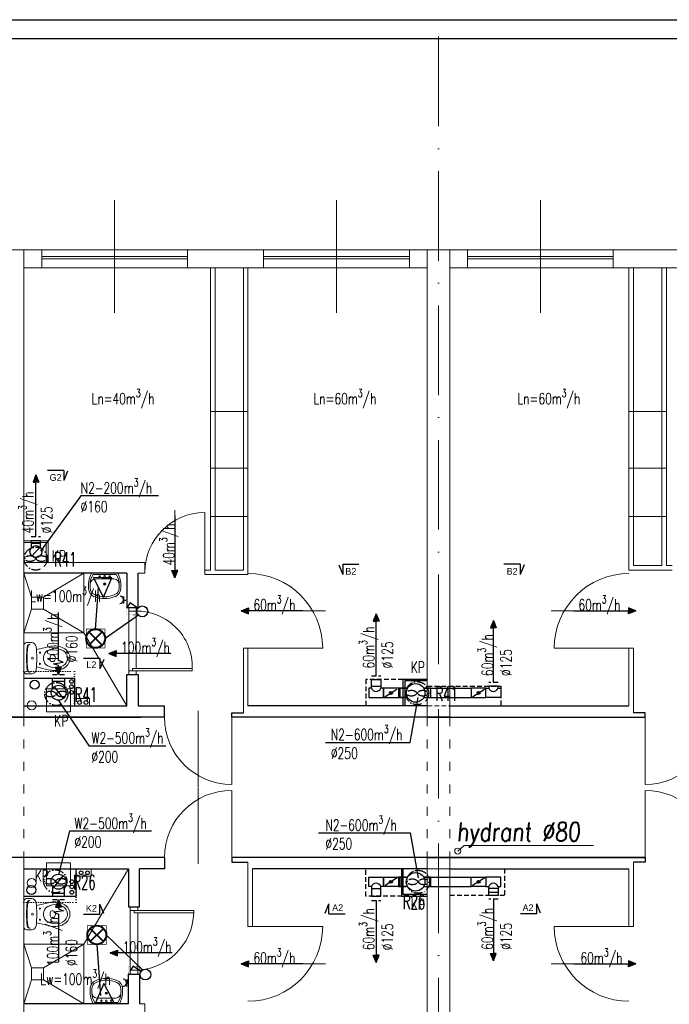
# Model space of a CAD drawing. Header units: millimetres. Extents: x -6513 to 30474, y -6915 to 65597.
# Tile 155 of 256: x 660 to 1530, y 19487 to 20806. Entities that reach past the tile are written whole.
import ezdxf
from ezdxf.enums import TextEntityAlignment as Align

# ---------------------------------------------------------------- set-up
doc = ezdxf.new("R2010")
doc.units = ezdxf.units.MM
for name, pattern in [('ACAD_ISO03W100', [30, 12, -18]), ('ACAD_ISO10W100', [18, 12, -3, 0, -3]), ('DASHED', [19.05, 12.7, -6.35]), ('DOT', [6.35, 0, -6.35])]:
    doc.linetypes.add(name, pattern=pattern)
doc.layers.get('0').update_dxf_attribs({"color": 8})
for name, color, linetype in [('A200_General07', 8, 'Continuous'), ('A200_General08', 8, 'Continuous'), ('A270_text04', 8, 'Continuous'), ('A_obudowy', 8, 'Continuous'), ('DB_inst_pomocn', 8, 'Continuous'), ('DB_WM_nawiew-opis', 8, 'Continuous')]:
    doc.layers.add(name, color=color, linetype=linetype)
for name, color, linetype, lineweight in [('A_cienka', 8, 'Continuous', 5), ('A_linia przekroj', 8, 'Continuous', 25), ('A_osie', 8, 'ACAD_ISO10W100', 5), ('A_przerywana', 8, 'ACAD_ISO03W100', 5), ('A_widok', 8, 'Continuous', 13), ('cieńkie', 8, 'Continuous', 9), ('DB-WM-nawiew-opis', 8, 'Continuous', 25), ('DB-WM-nawiew-opis-odnośnik', 8, 'Continuous', 30), ('DB-WM-wywiew-opis', 8, 'Continuous', 25), ('DB-WM-wywiew-opis-odnośnik', 8, 'Continuous', 30), ('DB_WM_nawiew', 8, 'Continuous', 30), ('DB_WM_wywiew', 8, 'Continuous', 30), ('DB_WM_ścianka nowa', 8, 'Continuous', 25), ('E_gniazda wtykowe', 1, 'Continuous', 30), ('E_oświetlenie', 1, 'Continuous', 30), ('E_technologia', 1, 'ACAD_ISO10W100', 30), ('noew ściany archwig', 8, 'Continuous', 9), ('R-TABELKA', 8, 'Continuous', 25), ('snitarne archwig nowe', 8, 'Continuous', 9), ('Stolarka ARCHWIG', 8, 'Continuous', 5), ('widokowe ARCHWIG', 8, 'Continuous', 5), ('wyburzenia', 8, 'DOT', 20), ('Ściany ARCHWIG', 8, 'Continuous', 30)]:
    doc.layers.add(name, color=color, linetype=linetype, lineweight=lineweight)
doc.styles.add('BRH', font='txt')
doc.styles.add('ROMANSS', font='romans.shx', dxfattribs={"width": 0.8, "oblique": 5})
doc.styles.add('SIMPLEXD', font='SIMPLEX.SHX', dxfattribs={"width": 0.6})
doc.styles.get("Standard").update_dxf_attribs({"font": 'txt.shx', "width": 0.9})

# ---------------------------------------------------------------- blocks, each defined once
blk = doc.blocks.new('drzwi schem')
at = {"color": 252}
blk.add_line((0, 0), (0, 1), dxfattribs=at)
at = {"color": 252, "ltscale": 10}
blk.add_line((0.5, -0.093), (0.5, 1.04), dxfattribs=at)
at = {"color": 252}
blk.add_arc((0, 0), 1, 0, 90, dxfattribs=at)
blk = doc.blocks.new('klop oli 2')
at = {"layer": 'snitarne archwig nowe', "color": 252}
for p, q in [((0, 17.2), (0, 0)), ((3.8, 20.9), (10.5, 20.9)), ((0, -17.2), (0, 0)), ((3.8, 0), (3.8, 1)), ((3.8, 0), (3.8, -1)), ((38.9, 4.5), (37, 4.5)), ((38.9, -4.5), (37, -4.5)), ((3.8, -20.9), (10.5, -20.9))]:
    blk.add_line(p, q, dxfattribs=at)
for centre, radius in [((11.5, 0), 1.27), ((11.5, 0), 1.27), ((21.6, 7.5), 0.706), ((21.6, -7.5), 0.706)]:
    blk.add_circle(centre, radius, dxfattribs=at)
for centre, radius, start, end in [((3.8, 17.2), 3.76, 90, 180), ((144.9, 0), 141.2, 173.7281, 180), ((144.9, 0), 140.5, 173.6694, 180), ((8.4, 15), 3.76, 90, 173.7281), ((9, 15.1), 3.76, 100.2428, 173.7859), ((10.5, 14.9), 6.02, 6.7931, 90), ((-114.7, 0), 132.1, 0, 6.7931), ((80, -215.2), 235.3, 101.5744, 105.544), ((44.8, -39.8), 56.5, 94.3794, 102.2907), ((41.4, -8), 24.5, 51.2869, 92.3028), ((144.9, 0), 141.2, 180, 186.2719), ((144.9, 0), 140.5, 180, 186.3306), ((-114.7, 0), 132.1, 353.2069, 0), ((43.3, 0), 16.9, 173.7581, 180), ((43.3, 0), 16.9, 180, 186.2419), ((37.3, 0.7), 10.9, 117.4027, 173.7581), ((43.1, -10.6), 23.5, 101.6195, 117.4027), ((63.6, 0), 28.2, 173.3508, 180), ((63.6, 0), 28.2, 180, 186.6492), ((37, 3.1), 1.41, 90, 173.3508), ((42.4, -7.4), 20.3, 60.8839, 101.6195), ((38.9, 1.7), 2.82, 36.8699, 90), ((36.6, 0), 5.65, 0, 36.8699), ((36.6, 0), 5.65, 323.1301, 0), ((46.6, 0), 11.8, 0, 60.8839), ((46.6, 0), 11.8, 299.1161, 0), ((46.6, 0), 15.1, 0, 47.5638), ((46.6, 0), 15.1, 312.4362, 0), ((80, 215.2), 235.3, 254.456, 258.4256), ((37.3, -0.7), 10.9, 186.2419, 242.5973), ((43.1, 10.6), 23.5, 242.5973, 258.3805), ((37, -3.1), 1.41, 186.6492, 270), ((42.4, 7.4), 20.3, 258.3805, 299.1161), ((38.9, -1.7), 2.82, 270, 323.1301), ((41.4, 8), 24.5, 267.6972, 308.7131), ((3.8, -17.2), 3.76, 180, 270), ((8.4, -15), 3.76, 186.2719, 270), ((9, -15.1), 3.76, 186.2141, 259.7572), ((10.5, -14.9), 6.02, 270, 353.2069), ((44.8, 39.8), 56.5, 257.7093, 265.6206)]:
    blk.add_arc(centre, radius, start, end, dxfattribs=at)
blk = doc.blocks.new('umywalka oli2')
at = {"layer": 'snitarne archwig nowe', "color": 252}
for p, q in [((0, 17.6), (0, 0)), ((2, 15.4), (2, 0)), ((20.9, 21.6), (13.7, 21.6)), ((0, 0), (0, -17.6)), ((2, 0), (2, -15.4)), ((7.9, 0), (7.9, 10.8)), ((7.9, -10.8), (7.9, 0)), ((13.7, -21.6), (20.9, -21.6))]:
    blk.add_line(p, q, dxfattribs=at)
for centre, radius in [((4.1, 0), 1.11), ((4.5, 6.6), 0.994), ((14.5, 0), 1.48), ((14.5, 0), 0.946), ((4.5, -6.6), 0.994)]:
    blk.add_circle(centre, radius, dxfattribs=at)
for centre, radius, start, end in [((15.6, -9.9), 31.5, 93.3155, 119.5931), ((14.2, -1.1), 20.5, 88.5847, 126.5008), ((15.3, 12), 7.48, 91.7023, 188.8292), ((17.3, -1.9), 21.5, 82.9063, 97.0937), ((20.4, 10.2), 9.2, 23.1986, 92.7468), ((20.2, 9.5), 12.2, 20.9395, 86.4287), ((-1.2, 0), 33.1, 360, 24.6987), ((-3.2, 0), 37.4, 360, 21.6896), ((-1.2, 0), 33.1, 335.3013, 0), ((-3.2, 0), 37.4, 338.3104, 0), ((15.3, -12), 7.48, 171.1708, 268.2977), ((15.6, 9.9), 31.5, 240.4069, 266.6845), ((14.2, 1.1), 20.5, 233.4992, 271.4153), ((17.3, 1.9), 21.5, 262.9063, 277.0937), ((20.4, -10.2), 9.2, 267.2532, 336.8014), ((20.2, -9.5), 12.2, 273.5713, 339.0605)]:
    blk.add_arc(centre, radius, start, end, dxfattribs=at)
blk = doc.blocks.new('A$C2355049C')
at = {"layer": 'DB-WM-nawiew-opis-odnośnik'}
h = blk.add_hatch(color=256, dxfattribs=at)
h.paths.add_polyline_path([(0, -9.8), (3.9, -9.8), (0, 0)])
h.paths.add_polyline_path([(0, 0), (-3.9, -9.8), (0, -9.8)])
at = {"layer": 'DB-WM-nawiew-opis-odnośnik', "flags": 128}
for points in [[(0, 0), (-3.9, -9.8), (0, -9.8)], [(0, -82.9), (0, 0)], [(0, 0), (3.9, -9.8), (0, -9.8)]]:
    blk.add_lwpolyline(points, dxfattribs=at)
blk = doc.blocks.new('A$C620C4C60')
at = {"layer": 'DB-WM-wywiew-opis-odnośnik'}
h = blk.add_hatch(color=256, dxfattribs=at)
h.paths.add_polyline_path([(0, 0), (9.8, 3.9), (9.8, 0)])
h.paths.add_polyline_path([(9.8, 0), (9.8, -3.9), (0, 0)])
at = {"layer": 'DB-WM-wywiew-opis-odnośnik', "flags": 128}
for points in [[(0, 0), (9.8, 3.9), (9.8, 0)], [(0, 0), (12.1, 0)], [(0, 0), (9.8, -3.9), (9.8, 0)], [(12.1, 0), (14.4, -6.5), (16.6, 6.4), (18.9, 0)], [(18.9, 0), (82.9, 0)]]:
    blk.add_lwpolyline(points, dxfattribs=at)
blk = doc.blocks.new('Sect Mk right')
at = {"layer": 'A200_General07', "color": 1}
for p, q in [((0, 6.01), (0, -0.21)), ((0, 6.01), (3.92, 6.01)), ((0.29, 7.48), (3.92, 6.01))]:
    blk.add_line(p, q, dxfattribs=at)
at = {"layer": 'A270_text04', "color": 0, "style": 'BRH'}
blk.add_attdef('-', text='', height=4.51, dxfattribs=at).set_placement((1.77, 1.49), align=Align.MIDDLE)
blk = doc.blocks.new('raster')
at = {"layer": 'E_oświetlenie', "lineweight": 40}
for p, q in [((-21.2, 21.2), (21.2, -21.2)), ((21.2, 21.2), (-21.2, -21.2))]:
    blk.add_line(p, q, dxfattribs=at)
at = {"layer": 'E_oświetlenie', "const_width": 2}
blk.add_lwpolyline([(-30, -30), (30, -30), (30, 30), (-30, 30)], close=True, dxfattribs=at)
at = {"layer": 'E_oświetlenie', "lineweight": 40}
blk.add_circle((0, 0), 30, dxfattribs=at)
blk = doc.blocks.new('gw1')
at = {"layer": 'E_gniazda wtykowe'}
for p, q in [((99083.8, 55839.3), (99080.1, 55839.3)), ((99083.8, 55833.1), (99083.8, 55845.4))]:
    blk.add_line(p, q, dxfattribs=at)
blk.add_arc((99089.8, 55839), 6.04, 87.7958, 267.7958, dxfattribs=at)

msp = doc.modelspace()

# ---------------------------------------------------------------- hatches: boundary and pattern name
at = {"layer": 'DB_WM_nawiew'}
h = msp.add_hatch(color=256, dxfattribs=at)
edge = h.paths.add_edge_path()
edge.add_arc((1156.948, 19904.132), 2, 0, 360)
h = msp.add_hatch(color=256, dxfattribs=at)
edge = h.paths.add_edge_path()
edge.add_arc((1274.159, 19904.132), 2, 0, 360)
h = msp.add_hatch(color=256, dxfattribs=at)
edge = h.paths.add_edge_path()
edge.add_arc((1156.948, 19651.068), 2, 0, 360)
h = msp.add_hatch(color=256, dxfattribs=at)
edge = h.paths.add_edge_path()
edge.add_arc((1274.159, 19651.068), 2, 0, 360)

# ---------------------------------------------------------------- linework, layer by layer
at = {"layer": 'A_cienka', "ltscale": 10}
for p, q in [((787.054, 20413.178), (787.054, 20563.975)), ((1084.054, 20413.178), (1084.054, 20563.975)), ((1357.054, 20413.178), (1357.054, 20563.975))]:
    msp.add_line(p, q, dxfattribs=at)
at = {"layer": 'A_cienka'}
for p, q in [((-2776.446, 20497.577), (2360.554, 20497.577)), ((-2776.446, 20497.577), (4647.554, 20497.577)), ((884.554, 20488.577), (689.554, 20488.577)), ((884.554, 20485.577), (689.554, 20485.577)), ((986.554, 20488.577), (1181.554, 20488.577)), ((986.554, 20485.577), (1181.554, 20485.577)), ((1454.554, 20488.577), (1259.554, 20488.577)), ((1454.554, 20485.577), (1259.554, 20485.577)), ((665.554, 20473.577), (1205.554, 20473.577)), ((1235.554, 20473.577), (1775.554, 20473.577)), ((965.554, 20281.172), (915.554, 20281.172)), ((1475.554, 20281.172), (1525.554, 20281.172)), ((965.554, 20205.091), (915.554, 20205.091)), ((1475.554, 20205.091), (1525.554, 20205.091)), ((965.554, 20140.281), (915.554, 20140.281)), ((1475.554, 20140.281), (1525.554, 20140.281)), ((1254.981, 19699.786), (1246.324, 19692.244)), ((1427.892, 19699.544), (1254.981, 19699.786))]:
    msp.add_line(p, q, dxfattribs=at)
msp.add_circle((1246.324, 19692.244), 4, dxfattribs=at)
at = {"layer": 'A_linia przekroj'}
for p, q in [((853.768, 19871.577), (853.768, 19886.577)), ((1205.554, 19886.577), (965.554, 19886.577)), ((1235.554, 19886.577), (1475.554, 19886.577)), ((943.768, 19871.577), (943.768, 19877.577)), ((943.768, 19877.577), (959.554, 19877.577)), ((1497.339, 19877.577), (1481.554, 19877.577)), ((1497.339, 19871.577), (1497.339, 19877.577)), ((462.554, 19871.577), (821.994, 19871.577)), ((853.768, 19871.577), (613.554, 19871.577)), ((1235.554, 19871.577), (943.768, 19871.577)), ((1205.554, 19871.577), (1497.339, 19871.577)), ((853.768, 19683.577), (613.554, 19683.577)), ((853.768, 19683.577), (853.768, 19668.577)), ((1497.339, 19683.577), (943.768, 19683.577)), ((943.768, 19683.577), (943.768, 19677.577)), ((943.768, 19677.577), (965.554, 19677.577)), ((1205.554, 19683.577), (1497.339, 19683.577)), ((1497.339, 19677.577), (1481.554, 19677.577)), ((1497.339, 19683.577), (1497.339, 19677.577)), ((853.768, 19668.577), (820.554, 19668.577)), ((1205.554, 19668.577), (971.554, 19668.577)), ((1235.554, 19668.577), (1475.554, 19668.577))]:
    msp.add_line(p, q, dxfattribs=at)
at = {"layer": 'A_obudowy', "linetype": 'DASHED', "ltscale": 0.5}
for p, q in [((1173.054, 19922.132), (1123.248, 19922.132)), ((1123.248, 19922.132), (1123.248, 19886.577)), ((1205.554, 19913.132), (1303.859, 19913.132)), ((1303.859, 19913.132), (1303.859, 19886.577))]:
    msp.add_line(p, q, dxfattribs=at)
at = {"layer": 'A_obudowy', "linetype": 'ByBlock'}
for p, q in [((1205.554, 19922.132), (1173.054, 19922.132)), ((1173.054, 19922.132), (1173.054, 19886.577)), ((1205.554, 19920.132), (1175.554, 19920.132)), ((1175.554, 19920.132), (1175.554, 19886.577)), ((1170.948, 19668.577), (1170.948, 19631.994)), ((1172.948, 19668.577), (1172.948, 19634.494)), ((1170.948, 19631.994), (1205.554, 19631.994)), ((1172.948, 19634.494), (1205.554, 19634.494))]:
    msp.add_line(p, q, dxfattribs=at)
at = {"layer": 'A_obudowy', "linetype": 'DASHED', "ltscale": 0.5}
for points in [[(1171.948, 19631.994), (1123.248, 19631.994), (1123.248, 19668.577)], [(1308.859, 19668.503), (1308.859, 19632.92), (1235.554, 19632.92)]]:
    msp.add_lwpolyline(points, dxfattribs=at)
at = {"layer": 'A_osie', "ltscale": 10}
msp.add_line((1220.554, 19042.134), (1220.554, 20794.193), dxfattribs=at)
at = {"layer": 'A_przerywana', "linetype": 'ByBlock'}
for p, q in [((665.554, 20107.577), (698.054, 20107.577)), ((665.554, 20105.577), (695.554, 20105.577)), ((695.554, 20105.577), (695.554, 20078.577)), ((698.054, 20107.577), (698.054, 20078.577))]:
    msp.add_line(p, q, dxfattribs=at)
at = {"layer": 'A_przerywana', "linetype": 'DASHED', "ltscale": 0.5}
for p, q in [((1205.554, 19886.577), (1235.554, 19886.577)), ((1205.554, 19668.577), (1235.554, 19668.577)), ((1235.554, 19668.577), (1205.554, 19668.577)), ((1205.554, 19668.577), (1235.554, 19668.577))]:
    msp.add_line(p, q, dxfattribs=at)
at = {"layer": 'A_przerywana'}
for p, q in [((665.554, 19871.577), (665.554, 19683.577)), ((1205.554, 19871.577), (1205.554, 19683.577)), ((1235.554, 19871.577), (1235.554, 19683.577))]:
    msp.add_line(p, q, dxfattribs=at)
at = {"layer": 'A_przerywana', "color": 252}
for p, q in [((665.554, 19871.577), (665.554, 19683.577)), ((665.554, 19871.577), (665.554, 19683.577)), ((1205.554, 19871.577), (1205.554, 19683.577)), ((1205.554, 19871.577), (1205.554, 19683.577)), ((1235.554, 19871.577), (1235.554, 19683.577)), ((1235.554, 19871.577), (1235.554, 19683.577))]:
    msp.add_line(p, q, dxfattribs=at)
at = {"layer": 'A_widok', "ltscale": 5}
for p, q in [((640.554, 20497.577), (665.554, 20497.577)), ((665.554, 19871.577), (665.554, 20497.577)), ((1205.554, 19871.577), (1205.554, 20497.577)), ((1205.554, 20497.577), (1235.554, 20497.577)), ((1235.554, 19871.577), (1235.554, 20497.577)), ((915.554, 20473.577), (915.554, 20068.577)), ((921.554, 20473.577), (921.554, 20068.577)), ((959.554, 20473.577), (959.554, 20068.577)), ((965.554, 20473.577), (965.554, 20068.577)), ((1475.554, 20473.577), (1475.554, 20068.577)), ((1481.554, 20473.577), (1481.554, 20074.577)), ((1519.554, 20473.577), (1519.554, 20074.577)), ((1525.554, 20473.577), (1525.554, 20074.577)), ((827.647, 20078.577), (665.554, 20078.577)), ((827.647, 20064.577), (827.647, 20078.577)), ((1481.554, 20074.577), (1519.554, 20074.577)), ((1525.554, 20074.577), (1533.46, 20074.577)), ((827.647, 20064.577), (818.554, 20064.577)), ((915.554, 20068.577), (907.647, 20068.577)), ((907.647, 20062.577), (907.647, 20068.577)), ((965.554, 20062.577), (907.647, 20062.577)), ((959.554, 20068.577), (921.554, 20068.577)), ((965.554, 20062.577), (965.554, 20068.577)), ((1475.554, 20068.577), (1533.46, 20068.577)), ((959.554, 19877.577), (959.554, 19963.993)), ((959.554, 19963.993), (965.554, 19963.993)), ((965.554, 19886.577), (965.554, 19963.993)), ((1475.554, 19886.577), (1475.554, 19963.993)), ((1475.554, 19963.993), (1481.554, 19963.993)), ((1481.554, 19877.577), (1481.554, 19963.993)), ((665.554, 19057.577), (665.554, 19683.577)), ((965.554, 19677.577), (965.554, 19591.161)), ((1205.554, 19057.577), (1205.554, 19683.577)), ((1235.554, 19057.577), (1235.554, 19683.577)), ((1481.554, 19677.577), (1481.554, 19591.161)), ((971.554, 19668.577), (971.554, 19591.161)), ((1475.554, 19668.577), (1475.554, 19591.161)), ((965.554, 19591.161), (971.554, 19591.161)), ((1475.554, 19591.161), (1481.554, 19591.161)), ((827.647, 19487.577), (820.554, 19487.577)), ((827.647, 19487.577), (827.647, 19473.577))]:
    msp.add_line(p, q, dxfattribs=at)
for points in [[(665.554, 20473.577), (689.554, 20473.577), (689.554, 20497.577), (665.554, 20497.577)], [(884.554, 20497.577), (986.554, 20497.577), (986.554, 20473.577), (884.554, 20473.577)], [(1205.554, 20473.577), (1181.554, 20473.577), (1181.554, 20497.577), (1205.554, 20497.577)], [(1235.554, 20473.577), (1259.554, 20473.577), (1259.554, 20497.577), (1235.554, 20497.577)], [(1454.554, 20497.577), (1556.554, 20497.577), (1556.554, 20473.577), (1454.554, 20473.577)]]:
    msp.add_lwpolyline(points, close=True, dxfattribs=at)
at = {"layer": 'cieńkie'}
for p, q in [((696.115, 19909.577), (728.115, 19909.577)), ((696.115, 19878.577), (696.115, 19909.577)), ((698.615, 19909.577), (725.615, 19909.577)), ((728.115, 19909.577), (728.115, 19878.577)), ((728.115, 19878.577), (728.115, 19892.577)), ((696.115, 19878.577), (710.115, 19878.577)), ((728.115, 19878.577), (696.115, 19878.577)), ((705.115, 19878.577), (719.115, 19878.577)), ((696.115, 19645.577), (696.115, 19676.577)), ((696.115, 19676.577), (728.115, 19676.577)), ((698.615, 19676.577), (725.615, 19676.577)), ((728.115, 19676.577), (728.115, 19645.577)), ((696.115, 19645.577), (710.115, 19645.577)), ((728.115, 19645.577), (696.115, 19645.577)), ((705.115, 19635.577), (719.115, 19635.577))]:
    msp.add_line(p, q, dxfattribs=at)
for centre in [(676.051, 19887.452), (676.051, 19649.644)]:
    msp.add_circle(centre, 6, dxfattribs=at)
at = {"layer": 'DB-WM-nawiew-opis'}
for points in [[(845.968, 20167.998), (741.924, 20167.998), (688.015, 20093.762)], [(1069.16, 19837.827), (1182.705, 19837.827), (1193.554, 19897.734)], [(1059.911, 19716.484), (1182.705, 19716.484), (1193.554, 19656.577)]]:
    msp.add_lwpolyline(points, dxfattribs=at)
at = {"layer": 'DB-WM-wywiew-opis'}
for points in [[(855.461, 19832.764), (753.266, 19832.764), (712.426, 19894.077)], [(836.502, 19718.829), (726.51, 19718.829), (712.115, 19660.949)]]:
    msp.add_lwpolyline(points, dxfattribs=at)
at = {"layer": 'DB_inst_pomocn'}
for centre, radius in [((679.996, 19914.989), 6), ((729.31, 19919.456), 2.5), ((729.31, 19912.471), 2.5), ((729.31, 19904.767), 2.5), ((729.796, 19651.286), 2.5), ((675.536, 19640.18), 6), ((729.796, 19644.23), 2.5), ((729.796, 19637.059), 2.5)]:
    msp.add_circle(centre, radius, dxfattribs=at)
at = {"layer": 'DB_WM_nawiew', "linetype": 'DASHED', "ltscale": 0.5}
for points in [[(675.477, 20113.402), (687.977, 20113.402)], [(1130.848, 19926.926), (1143.348, 19926.926)], [(1300.259, 19918.132), (1287.759, 19918.132)], [(1130.848, 19626.068), (1143.348, 19626.068)], [(1300.259, 19628.068), (1287.759, 19628.068)]]:
    msp.add_lwpolyline(points, dxfattribs=at)
at = {"layer": 'DB_WM_nawiew'}
for points in [[(687.998, 20102.171), (687.998, 20107.577), (675.498, 20107.577), (675.498, 20102.171)], [(687.998, 20098.365), (687.998, 20104.171), (675.498, 20104.171), (675.498, 20098.365)], [(676.382, 20087.438), (687.114, 20099.305)], [(1130.848, 19913.132), (1130.848, 19921.879), (1143.348, 19921.879), (1143.348, 19913.132)], [(1130.848, 19910.382), (1130.848, 19913.132), (1143.348, 19913.132), (1143.348, 19910.382)], [(1300.259, 19910.382), (1300.259, 19913.132), (1287.759, 19913.132), (1287.759, 19910.382)], [(1127.248, 19897.882), (1146.948, 19897.882), (1146.948, 19910.382), (1143.348, 19910.382)], [(1130.848, 19910.382), (1127.248, 19910.382), (1127.248, 19897.882)], [(1166.948, 19910.382), (1146.948, 19910.382), (1146.948, 19897.882), (1166.948, 19897.882)], [(1148.719, 19898.989), (1164.84, 19909.064)], [(1176.948, 19910.382), (1166.948, 19910.382), (1166.948, 19897.882), (1176.948, 19897.882)], [(1179.123, 19897.882), (1169.448, 19897.882), (1169.448, 19910.382), (1179.123, 19910.382)], [(1200.773, 19897.882), (1210.448, 19897.882), (1210.448, 19910.382), (1200.773, 19910.382)], [(1202.948, 19910.382), (1264.159, 19910.382)], [(1284.159, 19910.382), (1264.159, 19910.382), (1264.159, 19897.882), (1284.159, 19897.882)], [(1265.93, 19898.989), (1282.052, 19909.064)], [(1303.859, 19897.882), (1284.159, 19897.882), (1284.159, 19910.382), (1287.759, 19910.382)], [(1300.259, 19910.382), (1303.859, 19910.382), (1303.859, 19897.882)], [(1202.948, 19897.882), (1264.159, 19897.882)], [(1127.248, 19657.318), (1146.948, 19657.318), (1146.948, 19644.818), (1143.348, 19644.818)], [(1130.848, 19644.818), (1127.248, 19644.818), (1127.248, 19657.318)], [(1166.948, 19644.818), (1146.948, 19644.818), (1146.948, 19657.318), (1166.948, 19657.318)], [(1165.177, 19656.211), (1149.056, 19646.136)], [(1176.948, 19657.318), (1166.948, 19657.318), (1166.948, 19644.818), (1176.948, 19644.818)], [(1179.123, 19644.818), (1169.448, 19644.818), (1169.448, 19657.318), (1179.123, 19657.318)], [(1200.773, 19644.818), (1210.448, 19644.818), (1210.448, 19657.318), (1200.773, 19657.318)], [(1202.948, 19657.318), (1264.159, 19657.318)], [(1284.159, 19644.818), (1264.159, 19644.818), (1264.159, 19657.318), (1284.159, 19657.318)], [(1282.388, 19656.211), (1266.267, 19646.136)], [(1303.859, 19657.318), (1284.159, 19657.318), (1284.159, 19644.818), (1287.759, 19644.818)], [(1300.259, 19644.818), (1303.859, 19644.818), (1303.859, 19657.318)], [(1130.848, 19644.818), (1130.848, 19642.068), (1143.348, 19642.068), (1143.348, 19644.818)], [(1130.848, 19642.068), (1130.848, 19631.917), (1143.348, 19631.917), (1143.348, 19642.068)], [(1202.948, 19644.818), (1264.159, 19644.818)], [(1300.259, 19644.818), (1300.259, 19642.068), (1287.759, 19642.068), (1287.759, 19644.818)], [(1300.259, 19642.068), (1300.259, 19636.994), (1287.759, 19636.994), (1287.759, 19642.068)], [(1300.259, 19637.994), (1300.259, 19632.92), (1287.759, 19632.92), (1287.759, 19637.994)]]:
    msp.add_lwpolyline(points, dxfattribs=at)
for centre in [(1156.948, 19904.132), (1274.159, 19904.132), (1156.948, 19651.068), (1274.159, 19651.068)]:
    msp.add_circle(centre, 2, dxfattribs=at)
for centre, start, end in [((1137.098, 19912.612), 199.636833, 340.363167), ((1294.009, 19912.612), 199.636833, 340.363167), ((1137.098, 19642.588), 19.636833, 160.363167), ((1294.009, 19642.588), 19.636833, 160.363167)]:
    msp.add_arc(centre, 6.636, start, end, dxfattribs=at)
at = {"layer": 'DB_WM_wywiew', "linetype": 'DASHED', "ltscale": 0.5}
for points in [[(703.956, 19928.666), (719.956, 19928.666)], [(719.959, 19626.833), (703.959, 19626.833)]]:
    msp.add_lwpolyline(points, dxfattribs=at)
at = {"layer": 'DB_WM_wywiew'}
for points in [[(704.111, 19917.432), (704.111, 19923.666), (720.111, 19923.666), (720.111, 19917.432)], [(704.111, 19910.294), (704.111, 19919.666), (720.111, 19919.666), (720.111, 19910.294)], [(705.957, 19912.175), (718.266, 19896.412)], [(705.804, 19643.323), (718.114, 19659.086)], [(703.959, 19645.205), (703.959, 19635.833), (719.959, 19635.833), (719.959, 19645.205)], [(703.959, 19639.233), (703.959, 19631.833), (719.959, 19631.833), (719.959, 19639.233)]]:
    msp.add_lwpolyline(points, dxfattribs=at)
at = {"layer": 'DB_WM_wywiew', "color": 240}
for centre, radius in [((681.748, 20093.371), 8), ((1189.948, 19904.132), 12.5), ((1189.948, 19651.068), 12.5)]:
    msp.add_circle(centre, radius, dxfattribs=at)
at = {"layer": 'DB_WM_wywiew', "color": 1}
for centre in [(712.111, 19904.294), (711.959, 19651.205)]:
    msp.add_circle(centre, 10, dxfattribs=at)
at = {"layer": 'DB_WM_ścianka nowa'}
for points in [[(665.554, 19923.666), (733.554, 19923.666), (733.554, 19886.577)], [(665.554, 19631.833), (735.554, 19631.833), (735.554, 19668.449)]]:
    msp.add_lwpolyline(points, dxfattribs=at)
at = {"layer": 'E_oświetlenie'}
for p, q in [((772.226, 20032.4), (758.686, 20058.453)), ((783.469, 20058.097), (758.686, 20058.453)), ((772.226, 20032.4), (783.469, 20058.097)), ((761.669, 19989.57), (765.456, 20045.427)), ((807.834, 20024.576), (803.133, 20017.8)), ((818.126, 20017.436), (807.834, 20024.576)), ((819.001, 20008.131), (774.269, 19976.97)), ((775.832, 19579.876), (824.299, 19532.993)), ((763.232, 19567.276), (768.1, 19499.001)), ((811.957, 19538.158), (807.256, 19531.382)), ((822.249, 19531.018), (811.957, 19538.158)), ((772.77, 19514.7), (761.527, 19489.003)), ((772.77, 19514.7), (786.311, 19488.648)), ((761.527, 19489.003), (786.311, 19488.648))]:
    msp.add_line(p, q, dxfattribs=at)
at = {"layer": 'E_oświetlenie', "const_width": 1.05}
for points in [[(758.686, 20058.453), (772.226, 20032.4), (783.469, 20058.097)], [(786.311, 19488.648), (772.77, 19514.7), (761.527, 19489.003)]]:
    msp.add_lwpolyline(points, close=True, dxfattribs=at)
at = {"layer": 'E_oświetlenie'}
for centre in [(824.085, 20013.302), (828.207, 19526.884)]:
    msp.add_circle(centre, 7.252, dxfattribs=at)
at = {"layer": 'E_technologia'}
for p, q in [((680.217, 20085.391), (682.621, 20082.612)), ((682.621, 20085.391), (680.217, 20082.612)), ((707.813, 19904.034), (710.217, 19901.255)), ((710.217, 19904.034), (707.813, 19901.255)), ((1190.838, 19905.124), (1193.242, 19902.344)), ((1193.242, 19905.124), (1190.838, 19902.344)), ((706.488, 19653.156), (708.892, 19650.377)), ((708.892, 19653.156), (706.488, 19650.377)), ((1192.053, 19652.489), (1194.457, 19649.71)), ((1194.457, 19652.489), (1192.053, 19649.71))]:
    msp.add_line(p, q, dxfattribs=at)
for centre in [(681.419, 20084.002), (709.015, 19902.645), (1192.04, 19903.734), (707.69, 19651.766), (1193.255, 19651.099)]:
    msp.add_circle(centre, 15.427, dxfattribs=at)
for centre, start_param, end_param in [((673.792, 20084.002), 3.54986568, 9.01650493), ((689.046, 20084.002), 0.40827303, 5.87491228), ((701.388, 19902.645), 3.54986568, 9.01650493), ((716.642, 19902.645), 0.40827303, 5.87491228), ((1184.413, 19903.734), 3.54986568, 9.01650493), ((1199.667, 19903.734), 0.40827303, 5.87491228), ((700.063, 19651.766), 3.54986568, 9.01650493), ((715.317, 19651.766), 0.40827303, 5.87491228), ((1185.628, 19651.099), 3.54986568, 9.01650493), ((1200.882, 19651.099), 0.40827303, 5.87491228)]:
    msp.add_ellipse(centre, major_axis=(-7, 0), ratio=0.5, start_param=start_param, end_param=end_param, dxfattribs=at)
at = {"layer": 'R-TABELKA'}
for p, q in [((-3136.084, 20805.732), (8327.828, 20805.732)), ((-3011.084, 20780.732), (8302.828, 20780.732))]:
    msp.add_line(p, q, dxfattribs=at)
at = {"layer": 'snitarne archwig nowe'}
msp.add_line((745.71, 19984.421), (803.554, 19886.577), dxfattribs=at)
for points in [[(665.554, 19984.421), (745.71, 19984.421), (745.71, 20064.577)], [(675.71, 20032.421), (665.71, 20064.421)], [(691.71, 20032.421), (745.71, 20064.421)], [(675.71, 20016.421), (665.71, 19984.421)], [(691.71, 20016.421), (745.71, 19984.421)], [(745.71, 19567.733), (805.554, 19668.577)], [(665.554, 19567.733), (745.71, 19567.733), (745.71, 19487.577)], [(675.71, 19535.733), (665.71, 19567.733)], [(691.71, 19535.733), (745.71, 19567.733)], [(675.71, 19519.733), (665.71, 19487.733)], [(691.71, 19519.733), (745.71, 19487.733)]]:
    msp.add_lwpolyline(points, dxfattribs=at)
for points in [[(675.71, 20016.421), (691.71, 20016.421), (691.71, 20032.421), (675.71, 20032.421)], [(675.71, 19519.733), (691.71, 19519.733), (691.71, 19535.733), (675.71, 19535.733)]]:
    msp.add_lwpolyline(points, close=True, dxfattribs=at)
at = {"layer": 'Stolarka ARCHWIG'}
for p, q in [((891.054, 19936.577), (811.054, 19936.577)), ((811.054, 19936.577), (811.054, 19933.577)), ((811.054, 19933.577), (891.054, 19933.577)), ((891.054, 19933.577), (891.054, 19936.577)), ((813.054, 19609.577), (813.054, 19612.577)), ((813.054, 19609.577), (813.054, 19612.577)), ((813.054, 19612.577), (893.054, 19612.577)), ((893.054, 19609.577), (813.054, 19609.577)), ((893.054, 19612.577), (893.054, 19609.577))]:
    msp.add_line(p, q, dxfattribs=at)
for points in [[(811.054, 20013.577), (816.054, 20013.577), (816.054, 20018.577), (806.054, 20018.577), (806.054, 20013.577), (813.554, 20013.577)], [(811.054, 20013.577), (816.054, 20013.577), (816.054, 20018.577), (806.054, 20018.577), (806.054, 20013.577), (813.554, 20013.577)], [(806.054, 19933.577), (806.054, 20013.577)], [(816.054, 20013.749), (816.054, 19936.577)], [(811.054, 19928.577), (816.054, 19928.577), (816.054, 19933.577), (806.054, 19933.577), (806.054, 19928.577), (813.554, 19928.577)], [(813.054, 19617.577), (808.054, 19617.577), (808.054, 19612.577), (818.054, 19612.577), (818.054, 19617.577), (810.554, 19617.577)], [(813.054, 19617.577), (808.054, 19617.577), (808.054, 19612.577), (818.054, 19612.577), (818.054, 19617.577), (810.554, 19617.577)], [(808.054, 19532.46), (808.054, 19612.46)], [(818.054, 19609.46), (818.054, 19532.46)], [(813.054, 19532.577), (808.054, 19532.577), (808.054, 19527.577), (818.054, 19527.577), (818.054, 19532.577), (810.554, 19532.577)]]:
    msp.add_lwpolyline(points, dxfattribs=at)
for centre, radius, start, end in [((816.131, 19938.794), 74.955, 358.305166, 93.884215), ((813.708, 19611.956), 79.382, 269.527921, 358.282698)]:
    msp.add_arc(centre, radius, start, end, dxfattribs=at)
at = {"layer": 'widokowe ARCHWIG'}
for p, q in [((753.554, 19896.577), (733.554, 19896.577)), ((733.554, 19896.577), (733.554, 19886.577)), ((733.554, 19886.577), (753.554, 19886.577)), ((753.554, 19886.577), (753.554, 19896.577)), ((755.554, 19668.577), (735.554, 19668.577)), ((735.554, 19668.577), (735.554, 19658.577)), ((755.554, 19658.577), (755.554, 19668.577)), ((735.554, 19658.577), (755.554, 19658.577))]:
    msp.add_line(p, q, dxfattribs=at)
at = {"layer": 'wyburzenia', "ltscale": 0.5}
for p, q in [((665.554, 19932.577), (733.554, 19932.577)), ((733.554, 19932.577), (733.554, 19886.577)), ((735.554, 19623.577), (735.554, 19668.577)), ((665.554, 19623.577), (735.554, 19623.577))]:
    msp.add_line(p, q, dxfattribs=at)
at = {"layer": 'wyburzenia', "ltscale": 0.2}
for points in [[(803.554, 20018.577), (818.554, 20018.577), (818.554, 20008.577), (803.554, 20008.577)], [(805.554, 19537.577), (820.554, 19537.577), (820.554, 19527.577), (805.554, 19527.577)]]:
    msp.add_lwpolyline(points, close=True, dxfattribs=at)
at = {"layer": 'Ściany ARCHWIG'}
for p, q in [((803.554, 20064.577), (665.554, 20064.577)), ((803.554, 20064.577), (803.554, 20018.577)), ((818.554, 20018.577), (818.554, 20064.577)), ((803.554, 20018.577), (818.554, 20018.577)), ((803.554, 20018.577), (818.554, 20018.577)), ((803.554, 19886.577), (803.554, 19928.577)), ((803.554, 19928.577), (818.554, 19928.577)), ((818.554, 19928.577), (818.554, 19886.577)), ((665.554, 19886.577), (803.554, 19886.577)), ((818.554, 19886.577), (853.768, 19886.577)), ((665.554, 19668.577), (805.554, 19668.577)), ((805.554, 19668.577), (805.554, 19617.577)), ((820.554, 19617.577), (820.554, 19668.577)), ((805.554, 19617.577), (820.554, 19617.577)), ((805.554, 19617.577), (820.554, 19617.577)), ((805.554, 19617.577), (820.554, 19617.577)), ((805.554, 19617.577), (820.554, 19617.577)), ((805.554, 19527.577), (820.554, 19527.577)), ((805.554, 19487.577), (805.554, 19527.577)), ((805.554, 19527.577), (820.554, 19527.577)), ((820.554, 19527.577), (820.554, 19487.577)), ((805.554, 19487.577), (665.554, 19487.577))]:
    msp.add_line(p, q, dxfattribs=at)
for centre in [(740.206, 19891.24), (748.723, 19891.24), (742.206, 19663.24), (750.723, 19663.24)]:
    msp.add_circle(centre, 2.5, dxfattribs=at)

# ---------------------------------------------------------------- block references
at = {"layer": 'A200_General08'}
ref = msp.add_blockref('Sect Mk right', (697.949, 20202.097), dxfattribs=dict(at, xscale=3.5, yscale=3.5, zscale=3.5, rotation=270))
ref.add_attrib('-', 'G2', dxfattribs={"layer": 'A270_text04', "color": 7, "height": 9, "style": 'BRH'}).set_placement((708.12, 20192.642), align=Align.MIDDLE)
ref = msp.add_blockref('Sect Mk right', (1113.427, 20076.5), dxfattribs=dict(at, xscale=-3.5, yscale=3.5, zscale=3.5, rotation=90))
ref.add_attrib('-', 'B2', dxfattribs={"layer": 'A270_text04', "color": 7, "height": 9, "style": 'BRH'}).set_placement((1103.256, 20067.045), align=Align.MIDDLE)
ref = msp.add_blockref('Sect Mk right', (1308.938, 20076.5), dxfattribs=dict(at, xscale=3.5, yscale=3.5, zscale=3.5, rotation=270))
ref.add_attrib('-', 'B2', dxfattribs={"layer": 'A270_text04', "color": 7, "height": 9, "style": 'BRH'}).set_placement((1319.109, 20067.045), align=Align.MIDDLE)
ref = msp.add_blockref('Sect Mk right', (746.274, 19950.072), dxfattribs=dict(at, xscale=3.5, yscale=3.5, zscale=3.5, rotation=270))
ref.add_attrib('-', 'L2', dxfattribs={"layer": 'A270_text04', "color": 7, "height": 9, "style": 'BRH'}).set_placement((756.01, 19941.836), align=Align.MIDDLE)
ref = msp.add_blockref('Sect Mk right', (1094.913, 19608.079), dxfattribs=dict(at, xscale=3.5, yscale=3.5, zscale=3.5, rotation=90))
ref.add_attrib('-', 'A2', dxfattribs={"layer": 'A270_text04', "color": 7, "height": 9, "style": 'BRH'}).set_placement((1085.607, 19616.496), align=Align.MIDDLE)
ref = msp.add_blockref('Sect Mk right', (1331.138, 19608.079), dxfattribs=dict(at, xscale=-3.5, yscale=3.5, zscale=3.5, rotation=270))
ref.add_attrib('-', 'A2', dxfattribs={"layer": 'A270_text04', "color": 7, "height": 9, "style": 'BRH'}).set_placement((1340.444, 19616.496), align=Align.MIDDLE)
ref = msp.add_blockref('Sect Mk right', (746.274, 19607.463), dxfattribs=dict(at, xscale=-3.5, yscale=3.5, zscale=3.5, rotation=270))
ref.add_attrib('-', 'K2', dxfattribs={"layer": 'A270_text04', "color": 7, "height": 9, "style": 'BRH'}).set_placement((756.01, 19615.699), align=Align.MIDDLE)
at = {"layer": 'A_cienka', "xscale": -80, "yscale": 80, "zscale": 80}
msp.add_blockref('drzwi schem', (907.647, 20065.577), dxfattribs=at)
at = {"layer": 'A_cienka', "yscale": 100, "zscale": 100}
for p, xscale, rotation in [((965.554, 19963.993), -100, 270), ((1475.554, 19963.993), 100, 90), ((965.554, 19591.161), 100, 270), ((1475.554, 19591.161), -100, 90)]:
    msp.add_blockref('drzwi schem', p, dxfattribs=dict(at, xscale=xscale, rotation=rotation))
at = {"layer": 'A_widok', "ltscale": 5, "yscale": 90, "zscale": 90}
for p, xscale, rotation in [((943.768, 19871.577), 90, 179.9999999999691), ((1497.339, 19871.577), -90, 180), ((943.768, 19683.577), -90, 359.9999999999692)]:
    msp.add_blockref('drzwi schem', p, dxfattribs=dict(at, xscale=xscale, rotation=rotation))
at = {"layer": 'A_widok', "ltscale": 5, "xscale": 90, "yscale": 90, "zscale": 90}
msp.add_blockref('drzwi schem', (1497.339, 19683.577), dxfattribs=at)
at = {"layer": 'DB_WM_nawiew'}
for p in [(681.727, 20196.338), (1294.009, 20001.067)]:
    msp.add_blockref('A$C2355049C', p, dxfattribs=at)
for p, rotation in [((867.647, 20058.154), 180), ((956.275, 20013.993), 90), ((779.333, 19956.858), 90), ((1137.098, 19543.133), 180), ((781.333, 19555.858), 90), ((956.275, 19541.161), 90)]:
    msp.add_blockref('A$C2355049C', p, dxfattribs=dict(at, rotation=rotation))
at = {"layer": 'DB_WM_nawiew', "xscale": -1}
for p, rotation in [((1484.803, 20013.993), 270), ((1294.009, 19545.133), 180), ((1484.832, 19541.161), 270)]:
    msp.add_blockref('A$C2355049C', p, dxfattribs=dict(at, rotation=rotation))
msp.add_blockref('A$C2355049C', (1137.098, 20009.815), dxfattribs=at)
at = {"layer": 'DB_WM_wywiew', "xscale": -1}
for p, rotation in [((711.956, 19928.666), 270), ((711.959, 19626.833), 90)]:
    msp.add_blockref('A$C620C4C60', p, dxfattribs=dict(at, rotation=rotation))
at = {"layer": 'E_oświetlenie', "xscale": 0.7875000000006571, "yscale": 0.7875000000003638, "zscale": 0.7874999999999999, "rotation": 178.7624398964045}
for p in [(79759.045, 62306.367), (79763.153, 61793.456)]:
    msp.add_blockref('gw1', p, dxfattribs=at)
at = {"layer": 'E_oświetlenie', "lineweight": 40, "xscale": 0.4199999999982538, "yscale": 0.4200000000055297, "zscale": 0.4199999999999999, "rotation": 180}
for p in [(761.669, 19976.97), (763.232, 19579.876)]:
    msp.add_blockref('raster', p, dxfattribs=at)
at = {"layer": 'noew ściany archwig', "rotation": 270}
msp.add_blockref('umywalka oli2', (773.751, 20064.577), dxfattribs=at)
at = {"layer": 'noew ściany archwig', "xscale": -1, "rotation": 270}
msp.add_blockref('umywalka oli2', (776.023, 19487.5), dxfattribs=at)
at = {"layer": 'snitarne archwig nowe'}
for p in [(665.554, 19950.525), (665.554, 19607.733)]:
    msp.add_blockref('klop oli 2', p, dxfattribs=at)

# ---------------------------------------------------------------- texts
at = {"layer": 'A_cienka', "insert": (1244.854, 19730.704), "char_height": 25, "width": 244.21995, "attachment_point": 1, "style": 'ROMANSS'}
msp.add_mtext('hydrant %%C80', dxfattribs=at)
at = {"layer": 'DB-WM-nawiew-opis', "char_height": 15, "width": 37.14159, "attachment_point": 1}
for s, insert in [('\\A1;{\\Fsimplex|c238;\\W0.7;N2-200m\\H0.7x;\\S3^ ;\\H1.4286x;/h\\P%%C160}', (741.586, 20191.186)), ('\\A1;{\\Fsimplex|c238;\\W0.7;60m\\H0.7x;\\S3^ ;\\H1.4286x;/h}', (972.77, 20034.524)), ('\\A1;{\\Fsimplex|c238;\\W0.7;60m\\H0.7x;\\S3^ ;\\H1.4286x;/h}', (1407.793, 20034.524)), ('\\A1;{\\Fsimplex|c238;\\W0.7;100m\\H0.7x;\\S3^ ;\\H1.4286x;/h}', (795.829, 19977.39)), ('\\A1;{\\Fsimplex|c238;\\W0.7;N2-600m\\H0.7x;\\S3^ ;\\H1.4286x;/h\\P%%C250}', (1076.499, 19860.864)), ('\\A1;{\\Fsimplex|c238;\\W0.7;N2-600m\\H0.7x;\\S3^ ;\\H1.4286x;/h\\P%%C250}', (1069.16, 19739.673)), ('\\A1;{\\Fsimplex|c238;\\W0.7;100m\\H0.7x;\\S3^ ;\\H1.4286x;/h}', (797.829, 19576.39)), ('\\A1;{\\Fsimplex|c238;\\W0.7;60m\\H0.7x;\\S3^ ;\\H1.4286x;/h}', (972.77, 19561.693)), ('\\A1;{\\Fsimplex|c238;\\W0.7;60m\\H0.7x;\\S3^ ;\\H1.4286x;/h}', (1410.576, 19561.693))]:
    msp.add_mtext(s, dxfattribs=dict(at, insert=insert))
at = {"layer": 'DB-WM-nawiew-opis', "char_height": 15, "width": 37.14159, "attachment_point": 1, "rotation": 90}
for s, insert in [('\\A1;{\\Fsimplex|c238;\\W0.7;40m\\H0.7x;\\S3^ ;\\H1.4286x;/h\\P%%C125}', (658.475, 20117.724)), ('\\A1;{\\Fsimplex|c238;\\W0.7;40m\\H0.7x;\\S3^ ;\\H1.4286x;/h}', (847.115, 20074.649)), ('\\A1;{\\Fsimplex|c238;\\W0.7;60m\\H0.7x;\\S3^ ;\\H1.4286x;/h\\P%%C125}', (1114.517, 19936.913)), ('\\A1;{\\Fsimplex|c238;\\W0.7;60m\\H0.7x;\\S3^ ;\\H1.4286x;/h\\P%%C125}', (1273.39, 19926.674)), ('\\A1;{\\Fsimplex|c238;\\W0.7;60m\\H0.7x;\\S3^ ;\\H1.4286x;/h\\P%%C125}', (1114.517, 19559.477)), ('\\A1;{\\Fsimplex|c238;\\W0.7;60m\\H0.7x;\\S3^ ;\\H1.4286x;/h\\P%%C125}', (1273.39, 19559.986))]:
    msp.add_mtext(s, dxfattribs=dict(at, insert=insert))
at = {"layer": 'DB-WM-wywiew-opis', "color": 1, "char_height": 15, "width": 37.14159, "attachment_point": 1}
for s, insert in [('{\\Fsimplex|c238;\\W0.7;KP}', (703.067, 20094.894)), ('{\\Fsimplex|c238;\\W0.7;KP}', (1183.435, 19946.102)), ('\\A1;{\\Fsimplex|c238;\\W0.7;KP}', (706.297, 19874.16)), ('\\A1;{\\Fsimplex|c238;\\W0.7;KP}', (680.084, 19666.513)), ('{\\Fsimplex|c238;\\W0.7;KP}', (1183.331, 19628.476))]:
    msp.add_mtext(s, dxfattribs=dict(at, insert=insert))
at = {"layer": 'DB-WM-wywiew-opis', "char_height": 15, "width": 37.14159, "attachment_point": 1}
for s, insert in [('\\A1;{\\Fsimplex|c238;\\W0.7;Lw=100m\\H0.7x;\\S3^ ;\\H1.4286x;/h}', (673.936, 20046.129)), ('\\A1;{\\Fsimplex|c238;\\W0.7;W2-500m\\H0.7x;\\S3^ ;\\H1.4286x;/h\\P%%C200}', (755.93, 19856.217)), ('\\A1;{\\Fsimplex|c238;\\W0.7;W2-500m\\H0.7x;\\S3^ ;\\H1.4286x;/h\\P%%C200}', (733.339, 19741.997)), ('\\A1;{\\Fsimplex|c238;\\W0.7;Lw=100m\\H0.7x;\\S3^ ;\\H1.4286x;/h}', (687.597, 19533.435))]:
    msp.add_mtext(s, dxfattribs=dict(at, insert=insert))
at = {"layer": 'DB-WM-wywiew-opis', "char_height": 15, "width": 37.14159, "attachment_point": 1, "rotation": 90}
for insert in [(691.978, 19945.081), (691.743, 19538.383)]:
    msp.add_mtext('\\A1;{\\Fsimplex|c238;\\W0.7;100m\\H0.7x;\\S3^ ;\\H1.4286x;/h\\P%%C160}', dxfattribs=dict(at, insert=insert))
at = {"layer": 'DB_WM_nawiew-opis', "char_height": 15, "width": 37.14159, "attachment_point": 1}
for s, insert in [('\\A1;{\\Fsimplex|c238;\\W0.7;Ln=40m\\H0.7x;\\S3^ ;\\H1.4286x;/h}', (756.307, 20310.76)), ('\\A1;{\\Fsimplex|c238;\\W0.7;Ln=60m\\H0.7x;\\S3^ ;\\H1.4286x;/h}', (1053.307, 20310.76)), ('\\A1;{\\Fsimplex|c238;\\W0.7;Ln=60m\\H0.7x;\\S3^ ;\\H1.4286x;/h}', (1326.307, 20310.76))]:
    msp.add_mtext(s, dxfattribs=dict(at, insert=insert))
at = {"layer": 'E_technologia', "style": 'SIMPLEXD', "width": 0.6}
for s, p in [('R41', (705.887, 20073.538)), ('R41', (1216.508, 19893.271)), ('R41', (733.483, 19892.182)), ('R26', (731.61, 19640.921)), ('R26', (1172.749, 19614.47))]:
    msp.add_text(s, height=19.2, dxfattribs=at).set_placement(p)

doc.saveas('drawing.dxf')
